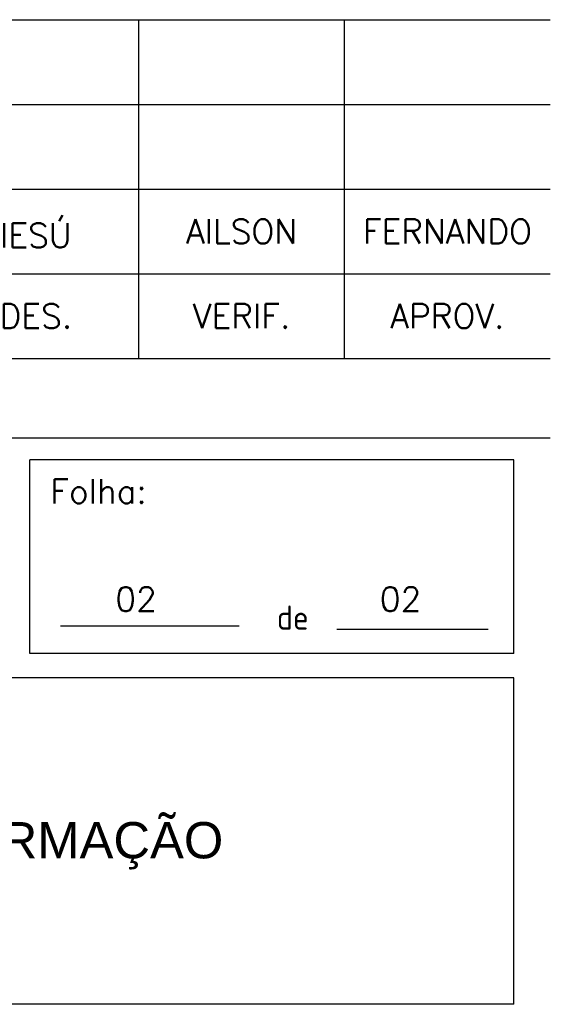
# Model space of a CAD drawing. Extents: x 304 to 4509, y 4601 to 7845.
# Tile 13 of 16: x 4240 to 4459, y 4946 to 5353. Entities that reach past the tile are written whole.
import ezdxf
from ezdxf.enums import TextEntityAlignment as Align

# ---------------------------------------------------------------- set-up
doc = ezdxf.new("R2010")
doc.units = 0
doc.header["$LTSCALE"] = 0.1
doc.header["$MEASUREMENT"] = 0
doc.layers.add('CARIMBO', color=7, linetype='CONTINUOUS')
doc.styles.add('ROMANS', font='ROMANS.shx')

msp = doc.modelspace()

# ---------------------------------------------------------------- linework, layer by layer
at = {"layer": 'CARIMBO', "color": 3}
for p, q in [((3584.25, 5352.59), (4459.25, 5352.59)), ((3584.25, 5317.59), (4459.25, 5317.59)), ((3584.25, 5282.59), (4459.25, 5282.59)), ((4256.98, 5102.12), (4330.68, 5102.12)), ((4371.01, 5100.73), (4433.59, 5100.73))]:
    msp.add_line(p, q, dxfattribs=at)
at = {"layer": 'CARIMBO', "color": 4}
for p, q in [((4289.25, 5212.59), (4289.25, 5352.59)), ((4374.25, 5212.59), (4374.25, 5352.59)), ((3584.25, 5247.59), (4459.25, 5247.59)), ((3584.25, 5212.59), (4459.25, 5212.59))]:
    msp.add_line(p, q, dxfattribs=at)
at = {"layer": 'CARIMBO', "color": 6}
for p, q in [((4459.25, 5179.67), (3584.25, 5179.67)), ((4444.25, 5170.64), (4244.25, 5170.64)), ((4244.25, 5090.64), (4244.25, 5170.64)), ((4444.25, 5090.64), (4444.25, 5170.64)), ((4444.25, 5090.64), (4244.25, 5090.64)), ((4444.25, 5080.64), (3599.25, 5080.64)), ((4444.25, 4945.64), (4444.25, 5080.64)), ((4444.25, 4945.64), (3599.25, 4945.64))]:
    msp.add_line(p, q, dxfattribs=at)

# ---------------------------------------------------------------- texts
at = {"layer": 'CARIMBO', "color": 2, "style": 'ROMANS'}
for s, p in [('IESÚ', (4246.75, 5265.09)), ('AILSON', (4331.75, 5265.09)), ('FERNANDO', (4416.75, 5265.09)), ('DES.', (4246.75, 5230.09)), ('VERIF.', (4331.75, 5230.09)), ('APROV.', (4416.75, 5230.09))]:
    msp.add_text(s, height=10, dxfattribs=at).set_placement(p, align=Align.MIDDLE)
msp.add_text('Folha:', height=10, dxfattribs=at).set_placement((4252.7, 5152.68))
at = {"layer": 'CARIMBO', "color": 8, "style": 'ROMANS'}
for p in [(4279.58, 5108.09), (4388.83, 5108.09)]:
    msp.add_text('02', height=10, dxfattribs=at).set_placement(p)
at = {"layer": 'CARIMBO', "color": 2, "insert": (4346.32, 5110.46), "char_height": 10, "width": 129.33, "attachment_point": 1}
msp.add_mtext('\\Fisocp.shx;de', dxfattribs=at)
at = {"layer": 'CARIMBO', "color": 5, "insert": (3716.48, 5020.96), "char_height": 15, "width": 687.13, "attachment_point": 1}
msp.add_mtext('\\fArial|b0|i0|c0|p34;PROJETO ESTRUTURAL - LEITOS DE SECAGEM - ARMAÇÃO', dxfattribs=at)

doc.saveas('drawing.dxf')
